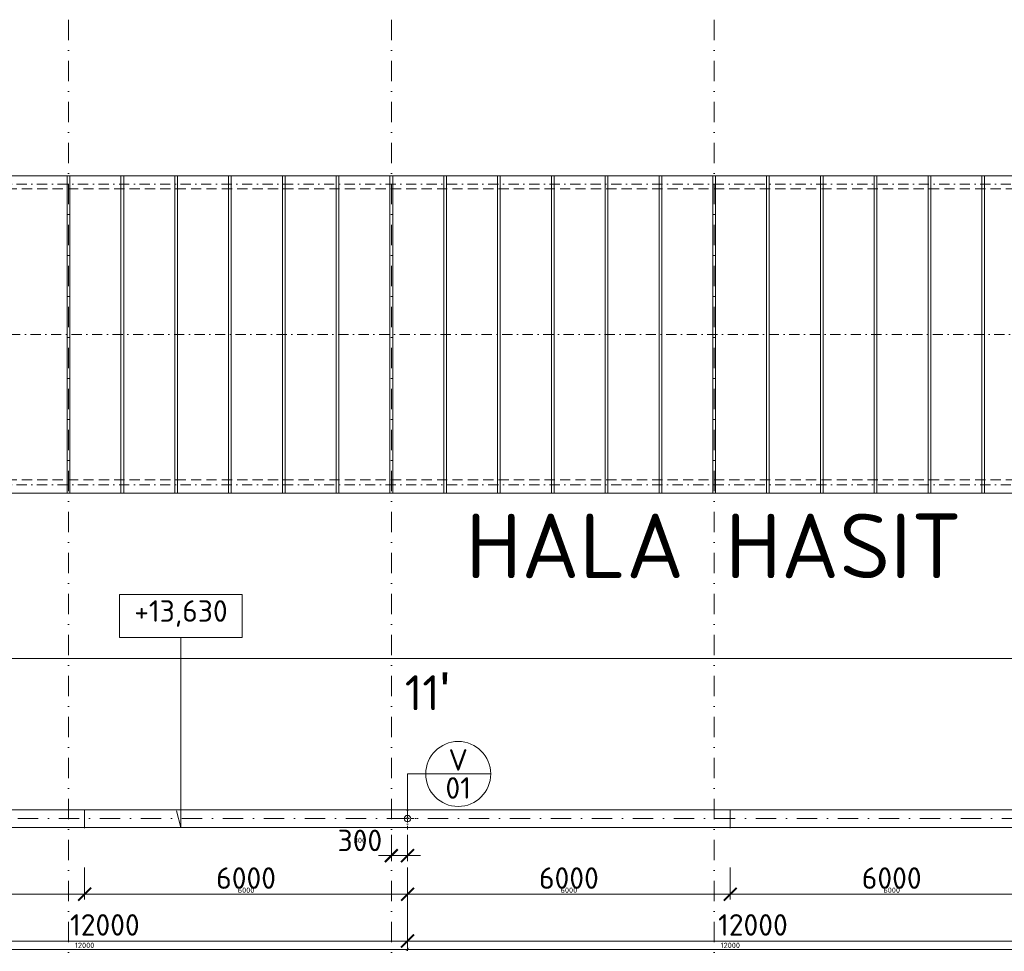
# Model space of a CAD drawing. Header units: millimetres. Extents: x -916886 to 3713765, y -2985421 to 1675785.
# Tile 172 of 256: x 107642 to 125942, y 247484 to 264800. Entities that reach past the tile are written whole.
import ezdxf
from ezdxf.enums import TextEntityAlignment as Align

# ---------------------------------------------------------------- set-up
doc = ezdxf.new("R2010")
doc.units = ezdxf.units.MM
for name, pattern in [('CENTERX2', [101.6, 63.5, -12.7, 12.7, -12.7]), ('DASHDOT', [25.4, 12.7, -6.35, 0, -6.35]), ('ČÁRKOVANÁ', [19.05, 12.7, -6.35])]:
    doc.linetypes.add(name, pattern=pattern)
doc.layers.get('Defpoints').update_dxf_attribs({"color": 8})
for name, color, linetype, lineweight in [('A99_N_kce-pohl', 1, 'Continuous', 9), ('A99_N_koty-200', 5, 'Continuous', 5), ('A99_N_koty-200 @ 200', 5, 'Continuous', 5), ('A99_N_koty-200 @ 50 (2)', 5, 'Continuous', 5), ('A99_N_koty-vysk', 160, 'Continuous', 9), ('A99_N_txt-popis-200', 240, 'Continuous', 5), ('A99_N_znaceni 200', 5, 'Continuous', 5), ('A99_S_kce-demolice', 30, 'Continuous', 20), ('A99_S_osy', 1, 'CENTERX2', 5)]:
    doc.layers.add(name, color=color, linetype=linetype, lineweight=lineweight)
doc.styles.add('A99_kota', font='isocpeur.ttf', dxfattribs={"height": 2})
doc.styles.add('A99_popis', font='isocpeur.ttf')
doc.styles.add('ad_popis 100', font='isocpeur.ttf', dxfattribs={"height": 200})
doc.dimstyles.new('A99_kota_200 new', dxfattribs={"dimscale": 200, "dimtxt": 2, "dimasz": 1.2, "dimexe": 0.5, "dimexo": 1.5, "dimgap": 0.5, "dimtad": 1, "dimdec": 0, "dimzin": 3, "dimdsep": 46, "dimtxsty": 'A99_kota', "dimblk": 'ARCHTICK', "dimcen": 2.5, "dimazin": 2, "dimtfac": 0.75, "dimtdec": 0, "dimtix": 1, "dimtmove": 2, "dimatfit": 0, "dimfxl": 0, "dimtolj": 1, "dimtzin": 0, "dimlwd": 5, "dimlwe": 5, "dimarcsym": 0})

# ---------------------------------------------------------------- blocks, each defined once
blk = doc.blocks.new('*U20')
at = {"color": 0, "linetype": 'ByBlock'}
blk.add_line((-3.02, 0), (3.02, 0), dxfattribs=at)
blk.add_circle((0, 0), 3.02, dxfattribs=at)
at = {"color": 0, "linetype": 'ByBlock', "style": 'A99_popis'}
for tag, p in [('KATEGORIE', (0, 1.31)), ('PRVEK', (0, -1.298))]:
    blk.add_attdef(tag, text='', height=2, dxfattribs=at).set_placement(p, align=Align.MIDDLE_CENTER)
blk = doc.blocks.new('_ArchTick')
at = {"color": 0, "linetype": 'ByBlock', "const_width": 0.15}
blk.add_lwpolyline([(-0.5, -0.5), (0.5, 0.5)], dxfattribs=at)
blk = doc.blocks.new('*D4248')
at = {"layer": 'A99_N_koty-200', "color": 0, "linetype": 'Continuous', "lineweight": 5, "transparency": 16777216}
for p, q in [((114550, 249650), (114550, 249162.5)), ((114850, 249650), (114850, 249162.5)), ((114550, 249262.5), (114310, 249262.5)), ((114550, 249262.5), (114850, 249262.5)), ((114850, 249262.5), (115090, 249262.5))]:
    blk.add_line(p, q, dxfattribs=at)
at = {"layer": 'Defpoints', "color": 0, "linetype": 'Continuous', "lineweight": 0, "transparency": 16777216}
for p in [(114550, 249950), (114850, 249950), (114850, 249262.5)]:
    blk.add_point(p, dxfattribs=at)
at = {"layer": 'A99_N_koty-200', "color": 0, "linetype": 'Continuous', "lineweight": 5, "transparency": 16777216, "xscale": 240, "yscale": 240, "zscale": 240}
blk.add_blockref('_ArchTick', (114550, 249262.5), dxfattribs=at)
at = {"layer": 'A99_N_koty-200', "color": 0, "linetype": 'Continuous', "lineweight": 5, "transparency": 16777216, "xscale": 240, "yscale": 240, "zscale": 240, "rotation": 180}
blk.add_blockref('_ArchTick', (114850, 249262.5), dxfattribs=at)
at = {"layer": 'A99_N_koty-200', "color": 0, "linetype": 'Continuous', "transparency": 16777216, "insert": (113965, 249545), "char_height": 400, "attachment_point": 5, "style": 'A99_kota'}
blk.add_mtext('\\A1;300', dxfattribs=at)
blk = doc.blocks.new('*D4249')
at = {"layer": 'A99_N_koty-200', "color": 0, "linetype": 'Continuous', "lineweight": 5, "transparency": 16777216}
for p, q in [((114550, 249462.5), (114550, 249237.5)), ((114850, 249462.5), (114850, 249237.5)), ((114550, 249262.5), (114490, 249262.5)), ((114550, 249262.5), (114850, 249262.5)), ((114850, 249262.5), (114910, 249262.5))]:
    blk.add_line(p, q, dxfattribs=at)
at = {"layer": 'Defpoints', "color": 0, "linetype": 'Continuous', "lineweight": 0, "transparency": 16777216}
for p in [(114550, 249950), (114850, 249950), (114850, 249262.5)]:
    blk.add_point(p, dxfattribs=at)
at = {"layer": 'A99_N_koty-200', "color": 0, "linetype": 'Continuous', "lineweight": 5, "transparency": 16777216, "xscale": 60, "yscale": 60, "zscale": 60}
blk.add_blockref('_ArchTick', (114550, 249262.5), dxfattribs=at)
at = {"layer": 'A99_N_koty-200', "color": 0, "linetype": 'Continuous', "lineweight": 5, "transparency": 16777216, "xscale": 60, "yscale": 60, "zscale": 60, "rotation": 180}
blk.add_blockref('_ArchTick', (114850, 249262.5), dxfattribs=at)
at = {"layer": 'A99_N_koty-200', "color": 0, "linetype": 'Continuous', "transparency": 16777216, "insert": (113965, 249545), "char_height": 100, "attachment_point": 5, "style": 'A99_kota'}
blk.add_mtext('\\A1;300', dxfattribs=at)
blk = doc.blocks.new('*D4254')
at = {"layer": 'A99_N_koty-200', "color": 0, "linetype": 'Continuous', "lineweight": 5, "transparency": 16777216}
for p, q in [((102850, 248475), (102850, 247575)), ((114850, 248475), (114850, 247575)), ((102850, 247675), (114850, 247675))]:
    blk.add_line(p, q, dxfattribs=at)
at = {"layer": 'Defpoints', "color": 0, "linetype": 'Continuous', "lineweight": 0, "transparency": 16777216}
for p in [(102850, 249950), (114850, 249950), (114850, 247675)]:
    blk.add_point(p, dxfattribs=at)
at = {"layer": 'A99_N_koty-200', "color": 0, "linetype": 'Continuous', "lineweight": 5, "transparency": 16777216, "xscale": 240, "yscale": 240, "zscale": 240, "rotation": 180}
blk.add_blockref('_ArchTick', (102850, 247675), dxfattribs=at)
at = {"layer": 'A99_N_koty-200', "color": 0, "linetype": 'Continuous', "lineweight": 5, "transparency": 16777216, "xscale": 240, "yscale": 240, "zscale": 240}
blk.add_blockref('_ArchTick', (114850, 247675), dxfattribs=at)
at = {"layer": 'A99_N_koty-200', "color": 0, "linetype": 'Continuous', "transparency": 16777216, "insert": (109225, 247975), "char_height": 400, "attachment_point": 5, "style": 'A99_kota'}
blk.add_mtext('\\A1;12000', dxfattribs=at)
blk = doc.blocks.new('*D4255')
at = {"layer": 'A99_N_koty-200', "color": 0, "linetype": 'Continuous', "lineweight": 5, "transparency": 16777216}
for p, q in [((102850, 247720), (102850, 247495)), ((114850, 247720), (114850, 247495)), ((102850, 247520), (114850, 247520))]:
    blk.add_line(p, q, dxfattribs=at)
at = {"layer": 'Defpoints', "color": 0, "linetype": 'Continuous', "lineweight": 0, "transparency": 16777216}
for p in [(102850, 249950), (114850, 249950), (114850, 247520)]:
    blk.add_point(p, dxfattribs=at)
at = {"layer": 'A99_N_koty-200', "color": 0, "linetype": 'Continuous', "lineweight": 5, "transparency": 16777216, "xscale": 60, "yscale": 60, "zscale": 60, "rotation": 180}
blk.add_blockref('_ArchTick', (102850, 247520), dxfattribs=at)
at = {"layer": 'A99_N_koty-200', "color": 0, "linetype": 'Continuous', "lineweight": 5, "transparency": 16777216, "xscale": 60, "yscale": 60, "zscale": 60}
blk.add_blockref('_ArchTick', (114850, 247520), dxfattribs=at)
at = {"layer": 'A99_N_koty-200', "color": 0, "linetype": 'Continuous', "transparency": 16777216, "insert": (108850, 247595), "char_height": 100, "attachment_point": 5, "style": 'A99_kota'}
blk.add_mtext('\\A1;12000', dxfattribs=at)
blk = doc.blocks.new('*D4257')
at = {"layer": 'A99_N_koty-200', "color": 0, "linetype": 'Continuous', "lineweight": 5, "transparency": 16777216}
for p, q in [((102850, 249040), (102850, 248445)), ((108850, 249040), (108850, 248445)), ((102850, 248545), (108850, 248545))]:
    blk.add_line(p, q, dxfattribs=at)
at = {"layer": 'Defpoints', "color": 0, "linetype": 'Continuous', "lineweight": 0, "transparency": 16777216}
for p in [(102850, 249340), (108850, 249340), (108850, 248545)]:
    blk.add_point(p, dxfattribs=at)
at = {"layer": 'A99_N_koty-200', "color": 0, "linetype": 'Continuous', "lineweight": 5, "transparency": 16777216, "xscale": 240, "yscale": 240, "zscale": 240, "rotation": 180}
blk.add_blockref('_ArchTick', (102850, 248545), dxfattribs=at)
at = {"layer": 'A99_N_koty-200', "color": 0, "linetype": 'Continuous', "lineweight": 5, "transparency": 16777216, "xscale": 240, "yscale": 240, "zscale": 240}
blk.add_blockref('_ArchTick', (108850, 248545), dxfattribs=at)
at = {"layer": 'A99_N_koty-200', "color": 0, "linetype": 'Continuous', "transparency": 16777216, "insert": (105850, 248845), "char_height": 400, "attachment_point": 5, "style": 'A99_kota'}
blk.add_mtext('\\A1;6000', dxfattribs=at)
blk = doc.blocks.new('*D4258')
at = {"layer": 'A99_N_koty-200', "color": 0, "linetype": 'Continuous', "lineweight": 5, "transparency": 16777216}
for p, q in [((102850, 248745), (102850, 248520)), ((108850, 248745), (108850, 248520)), ((102850, 248545), (108850, 248545))]:
    blk.add_line(p, q, dxfattribs=at)
at = {"layer": 'Defpoints', "color": 0, "linetype": 'Continuous', "lineweight": 0, "transparency": 16777216}
for p in [(102850, 249340), (108850, 249340), (108850, 248545)]:
    blk.add_point(p, dxfattribs=at)
at = {"layer": 'A99_N_koty-200', "color": 0, "linetype": 'Continuous', "lineweight": 5, "transparency": 16777216, "xscale": 60, "yscale": 60, "zscale": 60, "rotation": 180}
blk.add_blockref('_ArchTick', (102850, 248545), dxfattribs=at)
at = {"layer": 'A99_N_koty-200', "color": 0, "linetype": 'Continuous', "lineweight": 5, "transparency": 16777216, "xscale": 60, "yscale": 60, "zscale": 60}
blk.add_blockref('_ArchTick', (108850, 248545), dxfattribs=at)
at = {"layer": 'A99_N_koty-200', "color": 0, "linetype": 'Continuous', "transparency": 16777216, "insert": (105850, 248620), "char_height": 100, "attachment_point": 5, "style": 'A99_kota'}
blk.add_mtext('\\A1;6000', dxfattribs=at)
blk = doc.blocks.new('*D4260')
at = {"layer": 'A99_N_koty-200', "color": 0, "linetype": 'Continuous', "lineweight": 5, "transparency": 16777216}
for p, q in [((108850, 249040), (108850, 248445)), ((114850, 249040), (114850, 248445)), ((114850, 248545), (108850, 248545))]:
    blk.add_line(p, q, dxfattribs=at)
at = {"layer": 'Defpoints', "color": 0, "linetype": 'Continuous', "lineweight": 0, "transparency": 16777216}
for p in [(108850, 249340), (114850, 249340), (108850, 248545)]:
    blk.add_point(p, dxfattribs=at)
at = {"layer": 'A99_N_koty-200', "color": 0, "linetype": 'Continuous', "lineweight": 5, "transparency": 16777216, "xscale": 240, "yscale": 240, "zscale": 240, "rotation": 180}
blk.add_blockref('_ArchTick', (108850, 248545), dxfattribs=at)
at = {"layer": 'A99_N_koty-200', "color": 0, "linetype": 'Continuous', "lineweight": 5, "transparency": 16777216, "xscale": 240, "yscale": 240, "zscale": 240}
blk.add_blockref('_ArchTick', (114850, 248545), dxfattribs=at)
at = {"layer": 'A99_N_koty-200', "color": 0, "linetype": 'Continuous', "transparency": 16777216, "insert": (111850, 248845), "char_height": 400, "attachment_point": 5, "style": 'A99_kota'}
blk.add_mtext('\\A1;6000', dxfattribs=at)
blk = doc.blocks.new('*D4261')
at = {"layer": 'A99_N_koty-200', "color": 0, "linetype": 'Continuous', "lineweight": 5, "transparency": 16777216}
for p, q in [((108850, 248745), (108850, 248520)), ((114850, 248745), (114850, 248520)), ((114850, 248545), (108850, 248545))]:
    blk.add_line(p, q, dxfattribs=at)
at = {"layer": 'Defpoints', "color": 0, "linetype": 'Continuous', "lineweight": 0, "transparency": 16777216}
for p in [(108850, 249340), (114850, 249340), (108850, 248545)]:
    blk.add_point(p, dxfattribs=at)
at = {"layer": 'A99_N_koty-200', "color": 0, "linetype": 'Continuous', "lineweight": 5, "transparency": 16777216, "xscale": 60, "yscale": 60, "zscale": 60, "rotation": 180}
blk.add_blockref('_ArchTick', (108850, 248545), dxfattribs=at)
at = {"layer": 'A99_N_koty-200', "color": 0, "linetype": 'Continuous', "lineweight": 5, "transparency": 16777216, "xscale": 60, "yscale": 60, "zscale": 60}
blk.add_blockref('_ArchTick', (114850, 248545), dxfattribs=at)
at = {"layer": 'A99_N_koty-200', "color": 0, "linetype": 'Continuous', "transparency": 16777216, "insert": (111850, 248620), "char_height": 100, "attachment_point": 5, "style": 'A99_kota'}
blk.add_mtext('\\A1;6000', dxfattribs=at)
blk = doc.blocks.new('*D4311')
at = {"layer": 'A99_N_koty-200', "color": 0, "linetype": 'Continuous', "lineweight": 5, "transparency": 16777216}
for p, q in [((114850, 248475), (114850, 247575)), ((126850, 248475), (126850, 247575)), ((114850, 247675), (126850, 247675))]:
    blk.add_line(p, q, dxfattribs=at)
at = {"layer": 'Defpoints', "color": 0, "linetype": 'Continuous', "lineweight": 0, "transparency": 16777216}
for p in [(114850, 249950), (126850, 249950), (126850, 247675)]:
    blk.add_point(p, dxfattribs=at)
at = {"layer": 'A99_N_koty-200', "color": 0, "linetype": 'Continuous', "lineweight": 5, "transparency": 16777216, "xscale": 240, "yscale": 240, "zscale": 240, "rotation": 180}
blk.add_blockref('_ArchTick', (114850, 247675), dxfattribs=at)
at = {"layer": 'A99_N_koty-200', "color": 0, "linetype": 'Continuous', "lineweight": 5, "transparency": 16777216, "xscale": 240, "yscale": 240, "zscale": 240}
blk.add_blockref('_ArchTick', (126850, 247675), dxfattribs=at)
at = {"layer": 'A99_N_koty-200', "color": 0, "linetype": 'Continuous', "transparency": 16777216, "insert": (121270, 247975), "char_height": 400, "attachment_point": 5, "style": 'A99_kota'}
blk.add_mtext('\\A1;12000', dxfattribs=at)
blk = doc.blocks.new('*D4312')
at = {"layer": 'A99_N_koty-200', "color": 0, "linetype": 'Continuous', "lineweight": 5, "transparency": 16777216}
for p, q in [((114850, 247720), (114850, 247495)), ((126850, 247720), (126850, 247495)), ((114850, 247520), (126850, 247520))]:
    blk.add_line(p, q, dxfattribs=at)
at = {"layer": 'Defpoints', "color": 0, "linetype": 'Continuous', "lineweight": 0, "transparency": 16777216}
for p in [(114850, 249950), (126850, 249950), (126850, 247520)]:
    blk.add_point(p, dxfattribs=at)
at = {"layer": 'A99_N_koty-200', "color": 0, "linetype": 'Continuous', "lineweight": 5, "transparency": 16777216, "xscale": 60, "yscale": 60, "zscale": 60, "rotation": 180}
blk.add_blockref('_ArchTick', (114850, 247520), dxfattribs=at)
at = {"layer": 'A99_N_koty-200', "color": 0, "linetype": 'Continuous', "lineweight": 5, "transparency": 16777216, "xscale": 60, "yscale": 60, "zscale": 60}
blk.add_blockref('_ArchTick', (126850, 247520), dxfattribs=at)
at = {"layer": 'A99_N_koty-200', "color": 0, "linetype": 'Continuous', "transparency": 16777216, "insert": (120850, 247595), "char_height": 100, "attachment_point": 5, "style": 'A99_kota'}
blk.add_mtext('\\A1;12000', dxfattribs=at)
blk = doc.blocks.new('*D4314')
at = {"layer": 'A99_N_koty-200', "color": 0, "linetype": 'Continuous', "lineweight": 5, "transparency": 16777216}
for p, q in [((114850, 249040), (114850, 248445)), ((120850, 249040), (120850, 248445)), ((114850, 248545), (120850, 248545))]:
    blk.add_line(p, q, dxfattribs=at)
at = {"layer": 'Defpoints', "color": 0, "linetype": 'Continuous', "lineweight": 0, "transparency": 16777216}
for p in [(114850, 249340), (120850, 249340), (120850, 248545)]:
    blk.add_point(p, dxfattribs=at)
at = {"layer": 'A99_N_koty-200', "color": 0, "linetype": 'Continuous', "lineweight": 5, "transparency": 16777216, "xscale": 240, "yscale": 240, "zscale": 240, "rotation": 180}
blk.add_blockref('_ArchTick', (114850, 248545), dxfattribs=at)
at = {"layer": 'A99_N_koty-200', "color": 0, "linetype": 'Continuous', "lineweight": 5, "transparency": 16777216, "xscale": 240, "yscale": 240, "zscale": 240}
blk.add_blockref('_ArchTick', (120850, 248545), dxfattribs=at)
at = {"layer": 'A99_N_koty-200', "color": 0, "linetype": 'Continuous', "transparency": 16777216, "insert": (117850, 248845), "char_height": 400, "attachment_point": 5, "style": 'A99_kota'}
blk.add_mtext('\\A1;6000', dxfattribs=at)
blk = doc.blocks.new('*D4315')
at = {"layer": 'A99_N_koty-200', "color": 0, "linetype": 'Continuous', "lineweight": 5, "transparency": 16777216}
for p, q in [((114850, 248745), (114850, 248520)), ((120850, 248745), (120850, 248520)), ((114850, 248545), (120850, 248545))]:
    blk.add_line(p, q, dxfattribs=at)
at = {"layer": 'Defpoints', "color": 0, "linetype": 'Continuous', "lineweight": 0, "transparency": 16777216}
for p in [(114850, 249340), (120850, 249340), (120850, 248545)]:
    blk.add_point(p, dxfattribs=at)
at = {"layer": 'A99_N_koty-200', "color": 0, "linetype": 'Continuous', "lineweight": 5, "transparency": 16777216, "xscale": 60, "yscale": 60, "zscale": 60, "rotation": 180}
blk.add_blockref('_ArchTick', (114850, 248545), dxfattribs=at)
at = {"layer": 'A99_N_koty-200', "color": 0, "linetype": 'Continuous', "lineweight": 5, "transparency": 16777216, "xscale": 60, "yscale": 60, "zscale": 60}
blk.add_blockref('_ArchTick', (120850, 248545), dxfattribs=at)
at = {"layer": 'A99_N_koty-200', "color": 0, "linetype": 'Continuous', "transparency": 16777216, "insert": (117850, 248620), "char_height": 100, "attachment_point": 5, "style": 'A99_kota'}
blk.add_mtext('\\A1;6000', dxfattribs=at)
blk = doc.blocks.new('*D4317')
at = {"layer": 'A99_N_koty-200', "color": 0, "linetype": 'Continuous', "lineweight": 5, "transparency": 16777216}
for p, q in [((120850, 249040), (120850, 248445)), ((126850, 249040), (126850, 248445)), ((126850, 248545), (120850, 248545))]:
    blk.add_line(p, q, dxfattribs=at)
at = {"layer": 'Defpoints', "color": 0, "linetype": 'Continuous', "lineweight": 0, "transparency": 16777216}
for p in [(120850, 249340), (126850, 249340), (120850, 248545)]:
    blk.add_point(p, dxfattribs=at)
at = {"layer": 'A99_N_koty-200', "color": 0, "linetype": 'Continuous', "lineweight": 5, "transparency": 16777216, "xscale": 240, "yscale": 240, "zscale": 240, "rotation": 180}
blk.add_blockref('_ArchTick', (120850, 248545), dxfattribs=at)
at = {"layer": 'A99_N_koty-200', "color": 0, "linetype": 'Continuous', "lineweight": 5, "transparency": 16777216, "xscale": 240, "yscale": 240, "zscale": 240}
blk.add_blockref('_ArchTick', (126850, 248545), dxfattribs=at)
at = {"layer": 'A99_N_koty-200', "color": 0, "linetype": 'Continuous', "transparency": 16777216, "insert": (123850, 248845), "char_height": 400, "attachment_point": 5, "style": 'A99_kota'}
blk.add_mtext('\\A1;6000', dxfattribs=at)
blk = doc.blocks.new('*D4318')
at = {"layer": 'A99_N_koty-200', "color": 0, "linetype": 'Continuous', "lineweight": 5, "transparency": 16777216}
for p, q in [((120850, 248745), (120850, 248520)), ((126850, 248745), (126850, 248520)), ((126850, 248545), (120850, 248545))]:
    blk.add_line(p, q, dxfattribs=at)
at = {"layer": 'Defpoints', "color": 0, "linetype": 'Continuous', "lineweight": 0, "transparency": 16777216}
for p in [(120850, 249340), (126850, 249340), (120850, 248545)]:
    blk.add_point(p, dxfattribs=at)
at = {"layer": 'A99_N_koty-200', "color": 0, "linetype": 'Continuous', "lineweight": 5, "transparency": 16777216, "xscale": 60, "yscale": 60, "zscale": 60, "rotation": 180}
blk.add_blockref('_ArchTick', (120850, 248545), dxfattribs=at)
at = {"layer": 'A99_N_koty-200', "color": 0, "linetype": 'Continuous', "lineweight": 5, "transparency": 16777216, "xscale": 60, "yscale": 60, "zscale": 60}
blk.add_blockref('_ArchTick', (126850, 248545), dxfattribs=at)
at = {"layer": 'A99_N_koty-200', "color": 0, "linetype": 'Continuous', "transparency": 16777216, "insert": (123850, 248620), "char_height": 100, "attachment_point": 5, "style": 'A99_kota'}
blk.add_mtext('\\A1;6000', dxfattribs=at)
blk = doc.blocks.new('*D4356')
at = {"layer": 'A99_N_koty-200', "color": 0, "linetype": 'Continuous', "lineweight": 5, "transparency": 16777216}
for p, q in [((5860, 252928), (5860, 253028)), ((5860, 252928), (150690, 252928)), ((150690, 252928), (150690, 253028))]:
    blk.add_line(p, q, dxfattribs=at)
at = {"layer": 'Defpoints', "color": 0, "linetype": 'Continuous', "lineweight": 0, "transparency": 16777216}
for p in [(5860, 252928), (150690, 252928), (150690, 252928)]:
    blk.add_point(p, dxfattribs=at)
at = {"layer": 'A99_N_koty-200', "color": 0, "linetype": 'Continuous', "lineweight": 5, "transparency": 16777216, "xscale": 240, "yscale": 240, "zscale": 240, "rotation": 180}
blk.add_blockref('_ArchTick', (5860, 252928), dxfattribs=at)
at = {"layer": 'A99_N_koty-200', "color": 0, "linetype": 'Continuous', "lineweight": 5, "transparency": 16777216, "xscale": 240, "yscale": 240, "zscale": 240}
blk.add_blockref('_ArchTick', (150690, 252928), dxfattribs=at)
at = {"layer": 'A99_N_koty-200', "color": 0, "linetype": 'Continuous', "transparency": 16777216, "insert": (79415, 253228), "char_height": 400, "attachment_point": 5, "style": 'A99_kota'}
blk.add_mtext('\\A1;144830', dxfattribs=at)
blk = doc.blocks.new('*D4357')
at = {"layer": 'A99_N_koty-200', "color": 0, "linetype": 'Continuous', "lineweight": 5, "transparency": 16777216}
for p, q in [((5860, 252928), (5860, 252953)), ((5860, 252928), (150690, 252928)), ((150690, 252928), (150690, 252953))]:
    blk.add_line(p, q, dxfattribs=at)
at = {"layer": 'Defpoints', "color": 0, "linetype": 'Continuous', "lineweight": 0, "transparency": 16777216}
for p in [(5860, 252928), (150690, 252928), (150690, 252928)]:
    blk.add_point(p, dxfattribs=at)
at = {"layer": 'A99_N_koty-200', "color": 0, "linetype": 'Continuous', "lineweight": 5, "transparency": 16777216, "xscale": 60, "yscale": 60, "zscale": 60, "rotation": 180}
blk.add_blockref('_ArchTick', (5860, 252928), dxfattribs=at)
at = {"layer": 'A99_N_koty-200', "color": 0, "linetype": 'Continuous', "lineweight": 5, "transparency": 16777216, "xscale": 60, "yscale": 60, "zscale": 60}
blk.add_blockref('_ArchTick', (150690, 252928), dxfattribs=at)
at = {"layer": 'A99_N_koty-200', "color": 0, "linetype": 'Continuous', "transparency": 16777216, "insert": (78275, 253003), "char_height": 100, "attachment_point": 5, "style": 'A99_kota'}
blk.add_mtext('\\A1;144830', dxfattribs=at)
blk = doc.blocks.new('*U487')
at = {"color": 0, "linetype": 'ByBlock'}
for p, q in [((5.7, 17.65), (5.286, 16.105)), ((5.7, 0), (5.7, 17.65))]:
    blk.add_line(p, q, dxfattribs=at)
blk.add_lwpolyline([(0, -4), (11.4, -4), (11.4, 0), (0, 0)], close=True, dxfattribs=at)
at = {"color": 0, "linetype": 'ByBlock', "style": 'A99_kota'}
for tag, p in [('VYSKA', (5.7, -2.241)), ('VYSKA_POPIS1', (5.7, -6.041)), ('VYSKA_POPIS2', (5.9, -9.541)), ('VYSKA_POPIS3', (5.9, -13.041))]:
    blk.add_attdef(tag, text='', height=2, dxfattribs=at).set_placement(p, align=Align.MIDDLE)
blk = doc.blocks.new('*U5126')
at = {"layer": 'A99_N_koty-200 @ 200', "linetype": 'Continuous'}
dim = blk.add_linear_dim(base=(114850, 249262.5), p1=(114550, 249950), p2=(114850, 249950), dimstyle='A99_kota_200 new', override={"dimscale": 200, "dimtix": 1, "dimtofl": 1, "dimtmove": 2, "dimatfit": 0}, dxfattribs=at)
dim.commit()
dim.dimension.update_dxf_attribs({"geometry": '*D4248', "text_midpoint": (113965, 249545), "dimtype": 128})
at = {"layer": 'A99_N_koty-200 @ 50 (2)', "linetype": 'Continuous'}
dim = blk.add_linear_dim(base=(114850, 249262.5), p1=(114550, 249950), p2=(114850, 249950), dimstyle='A99_kota_200 new', override={"dimscale": 50, "dimtix": 1, "dimtofl": 1, "dimtmove": 2, "dimatfit": 0}, dxfattribs=at)
dim.commit()
dim.dimension.update_dxf_attribs({"geometry": '*D4249', "text_midpoint": (113965, 249545), "dimtype": 128})
blk = doc.blocks.new('*U5128')
at = {"layer": 'A99_N_koty-200 @ 200', "linetype": 'Continuous'}
dim = blk.add_linear_dim(base=(114850, 247675), p1=(102850, 249950), p2=(114850, 249950), dimstyle='A99_kota_200 new', override={"dimscale": 200, "dimtix": 1, "dimtofl": 1, "dimtmove": 2, "dimatfit": 0}, dxfattribs=at)
dim.commit()
dim.dimension.update_dxf_attribs({"geometry": '*D4254', "text_midpoint": (109225, 247975), "dimtype": 128})
at = {"layer": 'A99_N_koty-200 @ 50 (2)', "linetype": 'Continuous'}
dim = blk.add_linear_dim(base=(114850, 247520), p1=(102850, 249950), p2=(114850, 249950), dimstyle='A99_kota_200 new', override={"dimscale": 50, "dimtix": 1, "dimtofl": 1, "dimtmove": 2, "dimatfit": 0}, dxfattribs=at)
dim.commit()
dim.dimension.update_dxf_attribs({"geometry": '*D4255', "text_midpoint": (108850, 247595)})
blk = doc.blocks.new('*U5129')
at = {"layer": 'A99_N_koty-200 @ 200', "linetype": 'Continuous'}
dim = blk.add_linear_dim(base=(108850, 248545), p1=(102850, 249340), p2=(108850, 249340), dimstyle='A99_kota_200 new', override={"dimscale": 200, "dimtix": 1, "dimtofl": 1, "dimtmove": 2, "dimatfit": 0}, dxfattribs=at)
dim.commit()
dim.dimension.update_dxf_attribs({"geometry": '*D4257', "text_midpoint": (105850, 248845)})
at = {"layer": 'A99_N_koty-200 @ 50 (2)', "linetype": 'Continuous'}
dim = blk.add_linear_dim(base=(108850, 248545), p1=(102850, 249340), p2=(108850, 249340), dimstyle='A99_kota_200 new', override={"dimscale": 50, "dimtix": 1, "dimtofl": 1, "dimtmove": 2, "dimatfit": 0}, dxfattribs=at)
dim.commit()
dim.dimension.update_dxf_attribs({"geometry": '*D4258', "text_midpoint": (105850, 248620)})
blk = doc.blocks.new('*U5130')
at = {"layer": 'A99_N_koty-200 @ 200', "linetype": 'Continuous'}
dim = blk.add_linear_dim(base=(108850, 248545), p1=(114850, 249340), p2=(108850, 249340), angle=180, dimstyle='A99_kota_200 new', override={"dimscale": 200, "dimtix": 1, "dimtofl": 1, "dimtmove": 2, "dimatfit": 0}, dxfattribs=at)
dim.commit()
dim.dimension.update_dxf_attribs({"geometry": '*D4260', "text_midpoint": (111850, 248845)})
at = {"layer": 'A99_N_koty-200 @ 50 (2)', "linetype": 'Continuous'}
dim = blk.add_linear_dim(base=(108850, 248545), p1=(114850, 249340), p2=(108850, 249340), angle=180, dimstyle='A99_kota_200 new', override={"dimscale": 50, "dimtix": 1, "dimtofl": 1, "dimtmove": 2, "dimatfit": 0}, dxfattribs=at)
dim.commit()
dim.dimension.update_dxf_attribs({"geometry": '*D4261', "text_midpoint": (111850, 248620)})
blk = doc.blocks.new('*U5147')
at = {"layer": 'A99_N_koty-200 @ 200', "linetype": 'Continuous'}
dim = blk.add_linear_dim(base=(126850, 247675), p1=(114850, 249950), p2=(126850, 249950), dimstyle='A99_kota_200 new', override={"dimscale": 200, "dimtix": 1, "dimtofl": 1, "dimtmove": 2, "dimatfit": 0}, dxfattribs=at)
dim.commit()
dim.dimension.update_dxf_attribs({"geometry": '*D4311', "text_midpoint": (121270, 247975), "dimtype": 128})
at = {"layer": 'A99_N_koty-200 @ 50 (2)', "linetype": 'Continuous'}
dim = blk.add_linear_dim(base=(126850, 247520), p1=(114850, 249950), p2=(126850, 249950), dimstyle='A99_kota_200 new', override={"dimscale": 50, "dimtix": 1, "dimtofl": 1, "dimtmove": 2, "dimatfit": 0}, dxfattribs=at)
dim.commit()
dim.dimension.update_dxf_attribs({"geometry": '*D4312', "text_midpoint": (120850, 247595)})
blk = doc.blocks.new('*U5148')
at = {"layer": 'A99_N_koty-200 @ 200', "linetype": 'Continuous'}
dim = blk.add_linear_dim(base=(120850, 248545), p1=(114850, 249340), p2=(120850, 249340), dimstyle='A99_kota_200 new', override={"dimscale": 200, "dimtix": 1, "dimtofl": 1, "dimtmove": 2, "dimatfit": 0}, dxfattribs=at)
dim.commit()
dim.dimension.update_dxf_attribs({"geometry": '*D4314', "text_midpoint": (117850, 248845)})
at = {"layer": 'A99_N_koty-200 @ 50 (2)', "linetype": 'Continuous'}
dim = blk.add_linear_dim(base=(120850, 248545), p1=(114850, 249340), p2=(120850, 249340), dimstyle='A99_kota_200 new', override={"dimscale": 50, "dimtix": 1, "dimtofl": 1, "dimtmove": 2, "dimatfit": 0}, dxfattribs=at)
dim.commit()
dim.dimension.update_dxf_attribs({"geometry": '*D4315', "text_midpoint": (117850, 248620)})
blk = doc.blocks.new('*U5149')
at = {"layer": 'A99_N_koty-200 @ 200', "linetype": 'Continuous'}
dim = blk.add_linear_dim(base=(120850, 248545), p1=(126850, 249340), p2=(120850, 249340), angle=180, dimstyle='A99_kota_200 new', override={"dimscale": 200, "dimtix": 1, "dimtofl": 1, "dimtmove": 2, "dimatfit": 0}, dxfattribs=at)
dim.commit()
dim.dimension.update_dxf_attribs({"geometry": '*D4317', "text_midpoint": (123850, 248845)})
at = {"layer": 'A99_N_koty-200 @ 50 (2)', "linetype": 'Continuous'}
dim = blk.add_linear_dim(base=(120850, 248545), p1=(126850, 249340), p2=(120850, 249340), angle=180, dimstyle='A99_kota_200 new', override={"dimscale": 50, "dimtix": 1, "dimtofl": 1, "dimtmove": 2, "dimatfit": 0}, dxfattribs=at)
dim.commit()
dim.dimension.update_dxf_attribs({"geometry": '*D4318', "text_midpoint": (123850, 248620)})
blk = doc.blocks.new('*U5162')
at = {"layer": 'A99_N_koty-200 @ 200', "linetype": 'Continuous'}
dim = blk.add_linear_dim(base=(150690, 252928.1), p1=(5860, 252928.1), p2=(150690, 252928.1), dimstyle='A99_kota_200 new', override={"dimscale": 200, "dimtix": 1, "dimtofl": 1, "dimtmove": 2, "dimatfit": 0}, dxfattribs=at)
dim.commit()
dim.dimension.update_dxf_attribs({"geometry": '*D4356', "text_midpoint": (79415, 253228.1), "dimtype": 128})
at = {"layer": 'A99_N_koty-200 @ 50 (2)', "linetype": 'Continuous'}
dim = blk.add_linear_dim(base=(150690, 252928.1), p1=(5860, 252928.1), p2=(150690, 252928.1), dimstyle='A99_kota_200 new', override={"dimscale": 50, "dimtix": 1, "dimtofl": 1, "dimtmove": 2, "dimatfit": 0}, dxfattribs=at)
dim.commit()
dim.dimension.update_dxf_attribs({"geometry": '*D4357', "text_midpoint": (78275, 253003.1)})

msp = doc.modelspace()

# ---------------------------------------------------------------- linework, layer by layer
at = {"layer": 'A99_N_kce-pohl', "linetype": 'Continuous', "ltscale": 25}
msp.add_lwpolyline([(150690, 250115), (150690, 249785), (6000, 249785), (6000, 250115)], close=True, dxfattribs=at)
at = {"layer": 'A99_N_kce-pohl', "color": 1, "linetype": 'Continuous', "lineweight": 5}
for points in [[(108850, 249775), (108850, 250105)], [(120850, 249775), (120850, 250105)]]:
    msp.add_lwpolyline(points, dxfattribs=at)
at = {"layer": 'A99_N_kce-pohl', "linetype": 'DASHDOT', "lineweight": 5, "ltscale": 5}
for points in [[(114850, 249750), (114850, 250150)], [(114650, 249950), (115050, 249950)]]:
    msp.add_lwpolyline(points, dxfattribs=at)
at = {"layer": 'A99_N_kce-pohl', "linetype": 'Continuous'}
msp.add_circle((114850, 249950), 60, dxfattribs=at)
at = {"layer": 'A99_N_znaceni 200'}
for points in [[(115188.5, 250780), (114850, 250780)], [(114850, 249950), (114850, 250780)]]:
    msp.add_lwpolyline(points, dxfattribs=at)
at = {"layer": 'A99_S_kce-demolice', "color": 7, "linetype": 'Continuous', "lineweight": 9}
for p, q in [((108525, 255995), (108525, 261905)), ((108575, 255995), (108575, 261905)), ((109525, 255995), (109525, 261905)), ((109575, 255995), (109575, 261905)), ((110525, 255995), (110525, 261905)), ((110575, 255995), (110575, 261905)), ((111525, 255995), (111525, 261905)), ((111575, 255995), (111575, 261905)), ((112525, 255995), (112525, 261905)), ((112575, 255995), (112575, 261905)), ((113525, 255995), (113525, 261905)), ((113575, 255995), (113575, 261905)), ((114525, 255995), (114525, 261905)), ((114575, 255995), (114575, 261905)), ((115525, 255995), (115525, 261905)), ((115575, 255995), (115575, 261905)), ((116525, 255995), (116525, 261905)), ((116575, 255995), (116575, 261905)), ((117525, 255995), (117525, 261905)), ((117575, 255995), (117575, 261905)), ((118525, 255995), (118525, 261905)), ((118575, 255995), (118575, 261905)), ((119525, 255995), (119525, 261905)), ((119575, 255995), (119575, 261905)), ((120525, 255995), (120525, 261905)), ((120575, 255995), (120575, 261905)), ((121525, 255995), (121525, 261905)), ((121575, 255995), (121575, 261905)), ((122525, 255995), (122525, 261905)), ((122575, 255995), (122575, 261905)), ((123525, 255995), (123525, 261905)), ((123575, 255995), (123575, 261905)), ((124525, 255995), (124525, 261905)), ((124575, 255995), (124575, 261905)), ((125525, 255995), (125525, 261905)), ((125575, 255995), (125575, 261905))]:
    msp.add_line(p, q, dxfattribs=at)
at = {"layer": 'A99_S_kce-demolice', "color": 7, "linetype": 'Continuous', "lineweight": 13}
msp.add_lwpolyline([(144620, 256000), (144620, 261900), (11930, 261900), (11930, 256000)], close=True, dxfattribs=at)
at = {"layer": 'A99_S_kce-demolice', "color": 7, "linetype": 'ČÁRKOVANÁ', "lineweight": 9, "ltscale": 15}
for points in [[(144450, 261655.3), (12100, 261655.3)], [(144450, 256244.7), (12100, 256244.7)]]:
    msp.add_lwpolyline(points, dxfattribs=at)
at = {"layer": 'A99_S_kce-demolice', "color": 7, "linetype": 'Continuous', "lineweight": 9}
for points in [[(108525, 259325), (108525, 259145)], [(108575, 259325), (108575, 259145)], [(109525, 259325), (109525, 259145)], [(109575, 259325), (109575, 259145)], [(110525, 259325), (110525, 259145)], [(110575, 259325), (110575, 259145)], [(111525, 259325), (111525, 259145)], [(111575, 259325), (111575, 259145)], [(112525, 259325), (112525, 259145)], [(112575, 259325), (112575, 259145)], [(113525, 259325), (113525, 259145)], [(113575, 259325), (113575, 259145)], [(114525, 259325), (114525, 259145)], [(114575, 259325), (114575, 259145)], [(115525, 259325), (115525, 259145)], [(115575, 259325), (115575, 259145)], [(116525, 259325), (116525, 259145)], [(116575, 259325), (116575, 259145)], [(117525, 259325), (117525, 259145)], [(117575, 259325), (117575, 259145)], [(118525, 259325), (118525, 259145)], [(118575, 259325), (118575, 259145)], [(119525, 259325), (119525, 259145)], [(119575, 259325), (119575, 259145)], [(120525, 259325), (120525, 259145)], [(120575, 259325), (120575, 259145)], [(121525, 259325), (121525, 259145)], [(121575, 259325), (121575, 259145)], [(122525, 259325), (122525, 259145)], [(122575, 259325), (122575, 259145)], [(123525, 259325), (123525, 259145)], [(123575, 259325), (123575, 259145)], [(124525, 259325), (124525, 259145)], [(124575, 259325), (124575, 259145)], [(125525, 259325), (125525, 259145)], [(125575, 259325), (125575, 259145)]]:
    msp.add_lwpolyline(points, dxfattribs=at)
at = {"layer": 'A99_S_osy', "linetype": 'DASHDOT', "lineweight": 5, "ltscale": 30}
for points in [[(108550, 264800), (108550, 176462.5)], [(114550, 264800), (114550, 146890)], [(120550, 264800), (120550, 176462.5)], [(152950, 249950), (4375, 249950)]]:
    msp.add_lwpolyline(points, dxfattribs=at)
at = {"layer": 'A99_S_osy', "color": 7, "linetype": 'DASHDOT', "lineweight": 5, "ltscale": 15}
for points in [[(144740, 261745), (11865, 261745)], [(144620, 258950), (11930, 258950)], [(144740, 256155), (11865, 256155)]]:
    msp.add_lwpolyline(points, dxfattribs=at)

# ---------------------------------------------------------------- block references
at = {"layer": 'A99_N_koty-200', "color": 4, "linetype": 'Continuous', "lineweight": 0}
for name in ['*U5162', '*U5128', '*U5126', '*U5147', '*U5129', '*U5130', '*U5148', '*U5149']:
    msp.add_blockref(name, (0, 0), dxfattribs=at)
at = {"layer": 'A99_N_koty-vysk'}
ref = msp.add_blockref('*U487', (109500, 253315), dxfattribs=dict(at, xscale=-200, yscale=200, zscale=200, rotation=180))
ref.add_attrib('VYSKA', '+13,630', dxfattribs={"layer": '0', "color": 0, "linetype": 'ByBlock', "height": 400, "style": 'A99_kota'}).set_placement((110640, 253763.2), align=Align.MIDDLE)
at = {"layer": 'A99_N_znaceni 200', "xscale": 200, "yscale": 200, "zscale": 200}
msp.add_blockref('*U20', (115792.5, 250780), dxfattribs=at).add_auto_attribs({'KATEGORIE': 'V', 'PRVEK': '01'})

# ---------------------------------------------------------------- texts
at = {"layer": 'A99_N_txt-popis-200', "color": 7, "lineweight": 9, "ltscale": 5, "style": 'ad_popis 100'}
msp.add_text('HALA HASIT', height=1200, dxfattribs=at).set_placement((115930, 254420))
at = {"layer": 'A99_N_txt-popis-200', "color": 1, "lineweight": 0, "insert": (114800, 252668.5), "char_height": 650, "attachment_point": 1, "style": 'ad_popis 100'}
msp.add_mtext_dynamic_manual_height_columns("11{\\fArial|b0|i0|c238|p34;\\H1.08333x;'}", width=832.5, gutter_width=1000, heights=[0], dxfattribs=at)

doc.saveas('drawing.dxf')
